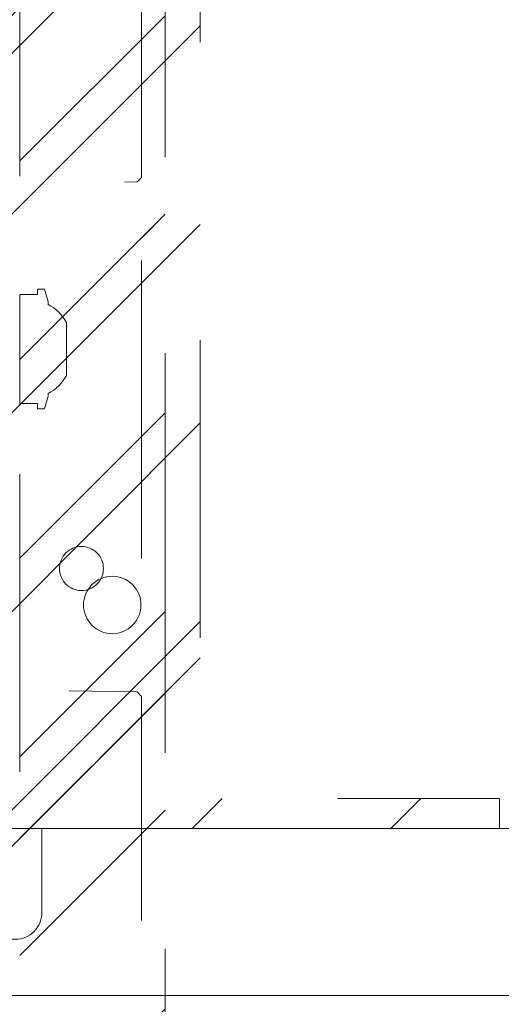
# Model space of a CAD drawing. Header units: inches. Extents: x -416 to -272, y -73 to 47.
# Tile 48 of 206: x -350.47 to -348.32, y -24.73 to -20.33. Entities that reach past the tile are written whole.
import ezdxf

# ---------------------------------------------------------------- set-up
doc = ezdxf.new("R2010")
doc.units = ezdxf.units.IN
doc.header["$LTSCALE"] = 32
doc.header["$MEASUREMENT"] = 0
doc.linetypes.add('Dash Style-1', pattern=[0.083328, 0.041656, -0.041672])
for name, color, linetype, lineweight in [('DashLine', 7, 'Continuous', 13), ('DashLineFill', 7, 'Dash Style-1', 13), ('Drawing', 7, 'Continuous', 18), ('None', 7, 'Continuous', 18), ('SolidLine', 7, 'Continuous', 15), ('Wood_1-H', 7, 'Continuous', 13)]:
    doc.layers.add(name, color=color, linetype=linetype, lineweight=lineweight)
pattern_1 = [(45, (0, 0), (-1.61301565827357, 1.935715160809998), []), (45, (-1.0608, 1.0608), (-0.4723460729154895, 0.4167612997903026), [])]

# ---------------------------------------------------------------- blocks, each defined once
blk = doc.blocks.new('1BRPX8-Util_Bkt_Lg-F (2D)')
at = {"layer": 'DashLineFill', "linetype": 'Continuous', "lineweight": 13}
h = blk.add_hatch(dxfattribs=at)
h.set_pattern_fill('Steel', color=253, style=0, pattern_type=2)
h.set_pattern_definition(pattern_1)
edge = h.paths.add_edge_path()
edge.add_line((-4.468503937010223, 7.539370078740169), (-2.421259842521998, 7.539370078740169))
edge.add_line((-2.421259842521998, 7.539370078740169), (-2.421259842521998, 7.917322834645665))
edge.add_arc((-2.303149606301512, 7.91732283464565), 0.1181102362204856, 90.0000000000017, 179.9999999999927, ccw=False)
edge.add_line((-2.303149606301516, 8.035433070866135), (2.303149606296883, 8.035433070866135))
edge.add_arc((2.30314960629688, 7.917322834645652), 0.1181102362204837, 6.423306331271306e-12, 89.99999999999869, ccw=False)
edge.add_line((2.421259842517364, 7.917322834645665), (2.421259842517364, 7.539370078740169))
edge.add_line((2.421259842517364, 7.539370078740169), (4.46850393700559, 7.539370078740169))
edge.add_line((4.46850393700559, 7.539370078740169), (4.46850393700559, 7.405511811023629))
edge.add_line((4.46850393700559, 7.405511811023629), (3.129921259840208, 7.405511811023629))
edge.add_line((3.129921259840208, 7.405511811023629), (3.129921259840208, -2.011811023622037))
edge.add_line((3.129921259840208, -2.011811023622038), (4.46850393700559, -2.011811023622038))
edge.add_line((4.46850393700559, -2.011811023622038), (4.46850393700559, -2.145669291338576))
edge.add_line((4.46850393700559, -2.145669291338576), (2.421259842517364, -2.145669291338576))
edge.add_line((2.421259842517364, -2.145669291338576), (2.421259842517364, -2.523622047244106))
edge.add_arc((2.303149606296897, -2.523622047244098), 0.1181102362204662, 269.9999999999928, 359.9999999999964, ccw=False)
edge.add_line((2.303149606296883, -2.641732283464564), (-2.303149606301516, -2.641732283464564))
edge.add_arc((-2.303149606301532, -2.523622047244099), 0.1181102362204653, 180.0000000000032, 270.0000000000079, ccw=False)
edge.add_line((-2.421259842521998, -2.523622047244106), (-2.421259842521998, -2.145669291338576))
edge.add_line((-2.421259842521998, -2.145669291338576), (-4.468503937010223, -2.145669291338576))
edge.add_line((-4.468503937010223, -2.145669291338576), (-4.468503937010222, -2.011811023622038))
edge.add_line((-4.468503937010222, -2.011811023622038), (-3.129921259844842, -2.011811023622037))
edge.add_line((-3.129921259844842, -2.011811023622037), (-3.129921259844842, 7.405511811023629))
edge.add_line((-3.129921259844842, 7.405511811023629), (-4.468503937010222, 7.405511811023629))
edge.add_line((-4.468503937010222, 7.405511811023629), (-4.468503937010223, 7.539370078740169))
at = {"layer": 'DashLineFill', "flags": 128}
blk.add_lwpolyline([(-4.468503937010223, 7.539370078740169), (-2.421259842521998, 7.539370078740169), (-2.421259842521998, 7.917322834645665, -0.4142135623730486), (-2.303149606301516, 8.035433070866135), (2.303149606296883, 8.035433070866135, -0.4142135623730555), (2.421259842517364, 7.917322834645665), (2.421259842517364, 7.539370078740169), (4.46850393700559, 7.539370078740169), (4.46850393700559, 7.405511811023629), (3.129921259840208, 7.405511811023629), (3.129921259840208, -2.011811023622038), (4.46850393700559, -2.011811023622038), (4.46850393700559, -2.145669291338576), (2.421259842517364, -2.145669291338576), (2.421259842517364, -2.523622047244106, -0.4142135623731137), (2.303149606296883, -2.641732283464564), (-2.303149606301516, -2.641732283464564, -0.4142135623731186), (-2.421259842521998, -2.523622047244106), (-2.421259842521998, -2.145669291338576), (-4.468503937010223, -2.145669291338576), (-4.468503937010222, -2.011811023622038), (-3.129921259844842, -2.011811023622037), (-3.129921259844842, 7.405511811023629), (-4.468503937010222, 7.405511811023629)], format="xyb", close=True, dxfattribs=at)
at = {"layer": 'SolidLine', "flags": 128}
blk.add_lwpolyline([(2.736220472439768, -1.017169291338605), (2.748815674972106, -1.017788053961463), (2.761289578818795, -1.019638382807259), (2.773522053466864, -1.022702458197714), (2.7853952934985, -1.026950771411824), (2.796794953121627, -1.032342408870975), (2.807611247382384, -1.038825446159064), (2.817740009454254, -1.046337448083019), (2.827083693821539, -1.054806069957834), (2.835552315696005, -1.064149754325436), (2.84306431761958, -1.074278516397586), (2.849547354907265, -1.085094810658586), (2.854938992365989, -1.096494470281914), (2.859187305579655, -1.10836771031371), (2.862251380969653, -1.120600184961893), (2.864101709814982, -1.133074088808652), (2.864720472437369, -1.145669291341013), (2.864101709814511, -1.15826449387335), (2.862251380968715, -1.17073839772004), (2.85918730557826, -1.182970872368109), (2.854938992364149, -1.194844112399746), (2.849547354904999, -1.206243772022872), (2.84306431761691, -1.21706006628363), (2.835552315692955, -1.227188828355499), (2.827083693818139, -1.236532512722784), (2.817740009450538, -1.24500113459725), (2.807611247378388, -1.252513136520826), (2.796794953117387, -1.25899617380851), (2.78539529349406, -1.264387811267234), (2.773522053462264, -1.268636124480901), (2.76128957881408, -1.271700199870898), (2.748815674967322, -1.273550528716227), (2.736220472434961, -1.274169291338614), (2.723625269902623, -1.273550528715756), (2.711151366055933, -1.27170019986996), (2.698918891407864, -1.268636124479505), (2.687045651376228, -1.264387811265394), (2.675645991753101, -1.258996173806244), (2.664829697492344, -1.252513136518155), (2.654700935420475, -1.2450011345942), (2.64535725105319, -1.236532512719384), (2.636888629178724, -1.227188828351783), (2.629376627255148, -1.217060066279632), (2.622893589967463, -1.206243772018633), (2.61750195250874, -1.194844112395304), (2.613253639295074, -1.182970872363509), (2.610189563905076, -1.170738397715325), (2.608339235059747, -1.158264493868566), (2.607720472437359, -1.145669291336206), (2.608339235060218, -1.133074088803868), (2.610189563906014, -1.120600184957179), (2.613253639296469, -1.108367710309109), (2.61750195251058, -1.096494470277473), (2.62289358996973, -1.085094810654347), (2.629376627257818, -1.074278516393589), (2.636888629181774, -1.06414975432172), (2.645357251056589, -1.054806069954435), (2.654700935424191, -1.046337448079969), (2.664829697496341, -1.038825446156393), (2.675645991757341, -1.032342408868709), (2.687045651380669, -1.026950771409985), (2.698918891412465, -1.022702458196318), (2.711151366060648, -1.019638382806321), (2.723625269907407, -1.017788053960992)], close=True, dxfattribs=at)
blk = doc.blocks.new('Group-84')
at = {"layer": 'DashLine', "flags": 128}
blk.add_lwpolyline([(54.36023622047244, -10.45275590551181), (71.25984251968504, -10.45275590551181), (71.25984251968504, -11.2007874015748), (54.36023622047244, -11.2007874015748)], close=True, dxfattribs=at)
at = {"layer": 'SolidLine', "flags": 128}
blk.add_lwpolyline([(0.7874015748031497, -0.767716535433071), (71.25984251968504, -0.767716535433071), (71.25984251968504, -11.2007874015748), (0.7874015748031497, -11.2007874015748)], close=True, dxfattribs=at)
at = {"layer": 'Wood_1-H', "color": 7}
blk.add_blockref('1BRPX8-Util_Bkt_Lg-F (2D)', (62.99212598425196, -8.30708661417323), dxfattribs=at)
blk = doc.blocks.new('TL14_upper_leg (2D)')
at = {"layer": 'SolidLine', "flags": 128}
blk.add_lwpolyline([(2.322834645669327, 0.2436987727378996), (2.401574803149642, 0.2436987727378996), (2.401574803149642, 0.2677219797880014), (2.434055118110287, 0.2677219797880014), (2.4493110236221, 0.2107861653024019), (2.4493110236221, 0.1992105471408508, -0.1579749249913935), (2.531479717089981, 0.1180761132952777), (2.531479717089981, -0.1180652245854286, -0.1560270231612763), (2.4493110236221, -0.1991401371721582), (2.4493110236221, -0.2107752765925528), (2.434055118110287, -0.2677110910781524), (2.401574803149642, -0.2677110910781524), (2.401574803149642, -0.2436878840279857), (2.322834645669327, -0.2436878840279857)], format="xyb", close=True, dxfattribs=at)
blk = doc.blocks.new('1BRPT8_Cover (2D)')
at = {"layer": 'DashLineFill', "linetype": 'Continuous', "lineweight": 13}
h = blk.add_hatch(dxfattribs=at)
h.set_pattern_fill('Steel', color=253, style=0, pattern_type=2)
h.set_pattern_definition(pattern_1)
h.paths.add_polyline_path([(-1.594488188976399, -8.763779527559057), (-2.322834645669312, -8.763779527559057), (-2.322834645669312, -8.751066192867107), (-2.826068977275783, -8.742282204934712), (-2.866441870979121, -8.70280193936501), (-2.866441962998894, -6.672971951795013), (-2.84717538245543, -6.653289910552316), (-2.322834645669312, -6.644137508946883), (-2.322834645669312, -6.584208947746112), (-2.847175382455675, -6.575056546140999), (-2.866441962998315, -6.555374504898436), (-2.866441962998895, -4.468247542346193), (-2.847175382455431, -4.448565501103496), (-2.322834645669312, -4.439413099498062), (-2.322834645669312, -4.37948453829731), (-2.847175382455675, -4.370332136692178), (-2.866441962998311, -4.350650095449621), (-2.866441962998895, -2.263523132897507), (-2.847175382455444, -2.243841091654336), (-2.322834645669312, -2.234688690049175), (-2.322834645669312, -2.174760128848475), (-2.847175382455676, -2.165607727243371), (-2.866441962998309, -2.145925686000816), (-2.866441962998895, -0.05879872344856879), (-2.847175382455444, -0.03911668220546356), (-2.322834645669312, -0.02996428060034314), (-2.322834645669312, 0.02996428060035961), (-2.847175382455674, 0.03911668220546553), (-2.866441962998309, 0.05879872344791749), (-2.866441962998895, 2.145925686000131), (-2.847175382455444, 2.165607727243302), (-2.322834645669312, 2.174760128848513), (-2.322834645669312, 2.234688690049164), (-2.847175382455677, 2.243841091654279), (-2.866441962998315, 2.263523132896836), (-2.866441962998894, 4.350650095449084), (-2.84717538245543, 4.37033213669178), (-2.322834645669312, 4.379484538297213), (-2.322834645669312, 4.439413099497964), (-2.847175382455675, 4.448565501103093), (-2.866441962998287, 4.46824754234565), (-2.865499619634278, 6.55537450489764), (-2.84717538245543, 6.575056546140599), (-2.322834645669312, 6.584208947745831), (-2.322834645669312, 6.644137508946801), (-2.847175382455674, 6.653289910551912), (-2.866441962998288, 6.672971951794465), (-2.866441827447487, 8.702801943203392), (-2.826068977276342, 8.742282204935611), (-1.594488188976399, 8.763779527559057), (-1.594488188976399, 8.858267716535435), (-2.97244094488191, 8.858267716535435), (-2.97244094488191, -8.858267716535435), (-1.594488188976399, -8.858267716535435)])
h = blk.add_hatch(dxfattribs=at)
h.set_pattern_fill('Steel', color=253, style=0, pattern_type=2)
h.set_pattern_definition(pattern_1)
h.paths.add_polyline_path([(-2.322834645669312, 8.858267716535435), (-2.322834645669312, -8.858267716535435), (-2.97244094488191, -8.858267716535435), (-2.97244094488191, 8.858267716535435)])
at = {"layer": 'DashLineFill', "flags": 128}
for points in [[(-1.594488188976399, -8.763779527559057), (-2.322834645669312, -8.763779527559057), (-2.322834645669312, -8.751066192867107), (-2.826068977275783, -8.742282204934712), (-2.866441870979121, -8.70280193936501), (-2.866441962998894, -6.672971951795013), (-2.84717538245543, -6.653289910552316), (-2.322834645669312, -6.644137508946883), (-2.322834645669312, -6.584208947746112), (-2.847175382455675, -6.575056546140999), (-2.866441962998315, -6.555374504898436), (-2.866441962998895, -4.468247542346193), (-2.847175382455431, -4.448565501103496), (-2.322834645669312, -4.439413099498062), (-2.322834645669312, -4.37948453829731), (-2.847175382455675, -4.370332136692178), (-2.866441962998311, -4.350650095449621), (-2.866441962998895, -2.263523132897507), (-2.847175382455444, -2.243841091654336), (-2.322834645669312, -2.234688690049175), (-2.322834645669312, -2.174760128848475), (-2.847175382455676, -2.165607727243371), (-2.866441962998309, -2.145925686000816), (-2.866441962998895, -0.05879872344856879), (-2.847175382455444, -0.03911668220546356), (-2.322834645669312, -0.02996428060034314), (-2.322834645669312, 0.02996428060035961), (-2.847175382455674, 0.03911668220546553), (-2.866441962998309, 0.05879872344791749), (-2.866441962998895, 2.145925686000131), (-2.847175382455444, 2.165607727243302), (-2.322834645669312, 2.174760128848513), (-2.322834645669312, 2.234688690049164), (-2.847175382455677, 2.243841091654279), (-2.866441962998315, 2.263523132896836), (-2.866441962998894, 4.350650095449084), (-2.84717538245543, 4.37033213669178), (-2.322834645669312, 4.379484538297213), (-2.322834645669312, 4.439413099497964), (-2.847175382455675, 4.448565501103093), (-2.866441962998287, 4.46824754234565), (-2.865499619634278, 6.55537450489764), (-2.84717538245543, 6.575056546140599), (-2.322834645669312, 6.584208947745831), (-2.322834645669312, 6.644137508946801), (-2.847175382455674, 6.653289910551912), (-2.866441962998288, 6.672971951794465), (-2.866441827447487, 8.702801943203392), (-2.826068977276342, 8.742282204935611), (-1.594488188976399, 8.763779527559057), (-1.594488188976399, 8.858267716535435), (-2.97244094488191, 8.858267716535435), (-2.97244094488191, -8.858267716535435), (-1.594488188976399, -8.858267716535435)], [(-2.322834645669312, 8.858267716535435), (-2.322834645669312, -8.858267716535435), (-2.97244094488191, -8.858267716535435), (-2.97244094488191, 8.858267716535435)]]:
    blk.add_lwpolyline(points, close=True, dxfattribs=at)
at = {"layer": 'SolidLine', "flags": 128}
blk.add_lwpolyline([(-2.500000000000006, -2.718503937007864), (-2.500473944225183, -2.728151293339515), (-2.501891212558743, -2.73770574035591), (-2.504238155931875, -2.747075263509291), (-2.507492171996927, -2.756169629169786), (-2.511621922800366, -2.764901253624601), (-2.516587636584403, -2.773186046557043), (-2.522341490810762, -2.780944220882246), (-2.528828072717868, -2.788101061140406), (-2.535984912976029, -2.794587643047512), (-2.543743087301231, -2.800341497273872), (-2.552027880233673, -2.805307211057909), (-2.560759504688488, -2.809436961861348), (-2.569853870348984, -2.812690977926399), (-2.579223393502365, -2.815037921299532), (-2.58877784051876, -2.816455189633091), (-2.598425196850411, -2.816929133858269), (-2.608072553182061, -2.816455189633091), (-2.617627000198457, -2.815037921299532), (-2.626996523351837, -2.812690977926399), (-2.636090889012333, -2.809436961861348), (-2.644822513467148, -2.805307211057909), (-2.65310730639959, -2.800341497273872), (-2.660865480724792, -2.794587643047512), (-2.668022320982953, -2.788101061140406), (-2.674508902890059, -2.780944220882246), (-2.680262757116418, -2.773186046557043), (-2.685228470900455, -2.764901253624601), (-2.689358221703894, -2.756169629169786), (-2.692612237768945, -2.747075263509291), (-2.694959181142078, -2.73770574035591), (-2.696376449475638, -2.728151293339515), (-2.696850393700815, -2.718503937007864), (-2.696376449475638, -2.708856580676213), (-2.694959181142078, -2.699302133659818), (-2.692612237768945, -2.689932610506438), (-2.689358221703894, -2.680838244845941), (-2.685228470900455, -2.672106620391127), (-2.680262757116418, -2.663821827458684), (-2.674508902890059, -2.656063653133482), (-2.668022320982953, -2.648906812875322), (-2.660865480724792, -2.642420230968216), (-2.65310730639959, -2.636666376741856), (-2.644822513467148, -2.631700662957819), (-2.636090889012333, -2.62757091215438), (-2.626996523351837, -2.624316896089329), (-2.617627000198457, -2.621969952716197), (-2.608072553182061, -2.620552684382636), (-2.598425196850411, -2.620078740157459), (-2.58877784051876, -2.620552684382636), (-2.579223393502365, -2.621969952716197), (-2.569853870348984, -2.624316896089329), (-2.560759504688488, -2.62757091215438), (-2.552027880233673, -2.631700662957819), (-2.543743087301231, -2.636666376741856), (-2.535984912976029, -2.642420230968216), (-2.528828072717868, -2.648906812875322), (-2.522341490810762, -2.656063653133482), (-2.516587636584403, -2.663821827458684), (-2.511621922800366, -2.672106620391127), (-2.507492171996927, -2.680838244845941), (-2.504238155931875, -2.689932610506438), (-2.501891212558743, -2.699302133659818), (-2.500473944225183, -2.708856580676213)], close=True, dxfattribs=at)
blk = doc.blocks.new('Group-85')
at = {"layer": 'None', "color": 7, "rotation": 180}
blk.add_blockref('1BRPT8_Cover (2D)', (62.99212598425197, -12.00787401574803), dxfattribs=at)
at = {"layer": 'None', "color": 7}
blk.add_blockref('TL14_upper_leg (2D)', (62.99212598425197, -8.30708661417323), dxfattribs=at)
blk = doc.blocks.new('Group-86')
at = {"layer": 'None'}
blk.add_blockref('Group-84', (0, 0), dxfattribs=at)
blk.add_blockref('Group-85', (0, 0), dxfattribs=at)
blk = doc.blocks.new('SL Credenza Desk (2D)-1')
at = {"layer": 'None'}
blk.add_blockref('Group-86', (0, 0), dxfattribs=at)
at = {"layer": 'Drawing', "color": 0, "flags": 1}
for tag in ['Tag', 'Catalog', 'Option1', 'Option2', 'Option3', 'Option4', 'Option5', 'Option6', 'Option7', 'Option8', 'Option9', 'Option10', 'Option11', 'Option12', 'Custom', 'FinishGroup', 'Discount', 'Item2', 'Item3', 'Item6', 'Item9', 'Item10', 'Item12', 'Item13', 'Item16', 'Item19', 'Item20', 'Item21', 'Item22', 'Item23', 'Item24', 'Item25', 'Item8', 'Item18', 'Item1', 'Item4', 'Item5', 'Item7', 'Item11', 'Item14', 'Item15', 'Item17']:
    blk.add_attdef(tag, (-56.28870742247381, -28.99901361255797), '', height=0.007086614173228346, dxfattribs=at)
blk = doc.blocks.new('Group-87')
at = {"layer": 'Drawing'}
blk.add_blockref('SL Credenza Desk (2D)-1', (-56.32807750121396, 1.485347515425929), dxfattribs=at)
at = {"layer": 'Drawing', "color": 0, "flags": 1}
for tag in ['Tag', 'Catalog', 'Option1', 'Option2', 'Option3', 'Option4', 'Option5', 'Option6', 'Option7', 'Option8', 'Option9', 'Option10', 'Option11', 'Option12', 'Custom', 'FinishGroup', 'Discount', 'Item2', 'Item3', 'Item6', 'Item9', 'Item10', 'Item12', 'Item13', 'Item16', 'Item19', 'Item20', 'Item21', 'Item22', 'Item23', 'Item24', 'Item25', 'Item8', 'Item18', 'Item1', 'Item4', 'Item5', 'Item7', 'Item11', 'Item14', 'Item15', 'Item17']:
    blk.add_attdef(tag, (-56.28870742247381, -28.99901361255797), '', height=0.007086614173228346, dxfattribs=at)

msp = doc.modelspace()

# ---------------------------------------------------------------- block references
at = {"layer": 'Drawing', "color": 7}
msp.add_blockref('Group-87', (-359.4593240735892, -14.97747349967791), dxfattribs=at)

doc.saveas('drawing.dxf')
